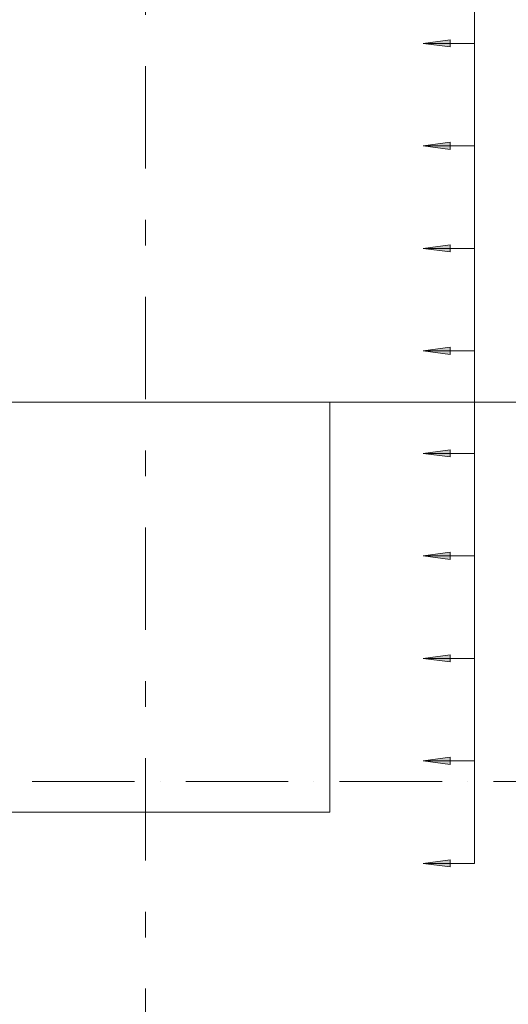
# Model space of a CAD drawing. Header units: millimetres. Extents: x -25607 to 9385, y 1894 to 10168.
# Tile 3 of 181: x -24118 to -23641, y 5782 to 6743. Entities that reach past the tile are written whole.
import ezdxf

# ---------------------------------------------------------------- set-up
doc = ezdxf.new("R2010")
doc.units = ezdxf.units.MM
doc.linetypes.add('Čerchovaná', pattern=[150, 100, -25, 0, -25])
doc.linetypes.add('Čára osnovy', pattern=[225, 100, -50, 25, -50])
for name, color, linetype, lineweight in [('A-ANNO-DIMS', 211, 'Continuous', 5), ('A-ANNO-DIMS-25', 211, 'Continuous', 5), ('A-FLOR-LEVL', 51, 'Continuous', 5), ('S-BEAM', 12, 'Continuous', 9), ('S-GRID', 1, 'Continuous', 5)]:
    doc.layers.add(name, color=color, linetype=linetype, lineweight=lineweight)
doc.styles.add('Arial_1', font='arial.ttf', dxfattribs={"height": 62.5})
doc.dimstyles.new('Výztuž_kusy__řezy_', dxfattribs={"dimscale": 304.8, "dimtxt": 0.18, "dimasz": 0, "dimexe": 0, "dimexo": 0.0625, "dimgap": 0.082021, "dimtad": 1, "dimdec": 0, "dimzin": 0, "dimdsep": 46, "dimtxsty": 'Arial_1', "dimblk1": 'NONE', "dimblk2": 'NONE', "dimsah": 1, "dimcen": 0.09, "dimazin": 0, "dimtfac": 1, "dimtdec": 4, "dimtix": 1, "dimtmove": 0, "dimatfit": 3, "dimfxl": 0.164042, "dimfxlon": 1, "dimtvp": 1, "dimtfill": 1, "dimtolj": 1, "dimtzin": 0, "dimarcsym": 2})

# ---------------------------------------------------------------- blocks, each defined once
blk = doc.blocks.new('DIMBLOCK213-V4')
at = {"layer": 'A-ANNO-DIMS-25'}
for points in [[(-23724.01, 6020), (-23697.72, 6016.54), (-23697.72, 6023.46)], [(-23724.01, 5920), (-23697.72, 5916.54), (-23697.72, 5923.46)]]:
    blk.add_hatch(color=256, dxfattribs=at).paths.add_polyline_path(points)
for p, q in [((-23697.72, 6023.46), (-23724.01, 6020)), ((-23697.72, 6016.54), (-23697.72, 6023.46)), ((-23724.01, 6020), (-23697.72, 6016.54)), ((-23674.01, 6020), (-23724.01, 6020)), ((-23674.01, 5920), (-23674.01, 6020)), ((-23674.01, 6020), (-23674.01, 6020)), ((-23697.72, 5923.46), (-23724.01, 5920)), ((-23724.01, 5920), (-23697.72, 5916.54)), ((-23674.01, 5920), (-23724.01, 5920)), ((-23697.72, 5916.54), (-23697.72, 5923.46)), ((-23674.01, 5920), (-23674.01, 5920))]:
    blk.add_line(p, q, dxfattribs=at)
blk = doc.blocks.new('_None')
blk = doc.blocks.new('DIMBLOCK214-V4')
at = {"layer": 'A-ANNO-DIMS-25'}
for points in [[(-23724.01, 6120), (-23697.72, 6116.54), (-23697.72, 6123.46)], [(-23724.01, 6020), (-23697.72, 6016.54), (-23697.72, 6023.46)]]:
    blk.add_hatch(color=256, dxfattribs=at).paths.add_polyline_path(points)
for p, q in [((-23697.72, 6123.46), (-23724.01, 6120)), ((-23724.01, 6120), (-23697.72, 6116.54)), ((-23674.01, 6120), (-23724.01, 6120)), ((-23697.72, 6116.54), (-23697.72, 6123.46)), ((-23674.01, 6020), (-23674.01, 6120)), ((-23674.01, 6120), (-23674.01, 6120)), ((-23697.72, 6023.46), (-23724.01, 6020)), ((-23697.72, 6016.54), (-23697.72, 6023.46)), ((-23724.01, 6020), (-23697.72, 6016.54)), ((-23674.01, 6020), (-23724.01, 6020)), ((-23674.01, 6020), (-23674.01, 6020))]:
    blk.add_line(p, q, dxfattribs=at)
blk = doc.blocks.new('DIMBLOCK215-V4')
at = {"layer": 'A-ANNO-DIMS-25'}
for points in [[(-23724.01, 6220), (-23697.72, 6216.54), (-23697.72, 6223.46)], [(-23724.01, 6120), (-23697.72, 6116.54), (-23697.72, 6123.46)]]:
    blk.add_hatch(color=256, dxfattribs=at).paths.add_polyline_path(points)
for p, q in [((-23697.72, 6223.46), (-23724.01, 6220)), ((-23724.01, 6220), (-23697.72, 6216.54)), ((-23674.01, 6220), (-23724.01, 6220)), ((-23697.72, 6216.54), (-23697.72, 6223.46)), ((-23674.01, 6120), (-23674.01, 6220)), ((-23674.01, 6220), (-23674.01, 6220)), ((-23697.72, 6123.46), (-23724.01, 6120)), ((-23724.01, 6120), (-23697.72, 6116.54)), ((-23674.01, 6120), (-23724.01, 6120)), ((-23697.72, 6116.54), (-23697.72, 6123.46)), ((-23674.01, 6120), (-23674.01, 6120))]:
    blk.add_line(p, q, dxfattribs=at)
blk = doc.blocks.new('DIMBLOCK216-V4')
at = {"layer": 'A-ANNO-DIMS-25'}
for points in [[(-23724.01, 6320), (-23697.72, 6316.54), (-23697.72, 6323.46)], [(-23724.01, 6220), (-23697.72, 6216.54), (-23697.72, 6223.46)]]:
    blk.add_hatch(color=256, dxfattribs=at).paths.add_polyline_path(points)
for p, q in [((-23697.72, 6323.46), (-23724.01, 6320)), ((-23697.72, 6316.54), (-23697.72, 6323.46)), ((-23724.01, 6320), (-23697.72, 6316.54)), ((-23674.01, 6320), (-23724.01, 6320)), ((-23674.01, 6220), (-23674.01, 6320)), ((-23674.01, 6320), (-23674.01, 6320)), ((-23697.72, 6223.46), (-23724.01, 6220)), ((-23724.01, 6220), (-23697.72, 6216.54)), ((-23674.01, 6220), (-23724.01, 6220)), ((-23697.72, 6216.54), (-23697.72, 6223.46)), ((-23674.01, 6220), (-23674.01, 6220))]:
    blk.add_line(p, q, dxfattribs=at)
blk = doc.blocks.new('DIMBLOCK217-V4')
at = {"layer": 'A-ANNO-DIMS-25'}
for points in [[(-23724.01, 6420), (-23697.72, 6416.54), (-23697.72, 6423.46)], [(-23724.01, 6320), (-23697.72, 6316.54), (-23697.72, 6323.46)]]:
    blk.add_hatch(color=256, dxfattribs=at).paths.add_polyline_path(points)
for p, q in [((-23697.72, 6423.46), (-23724.01, 6420)), ((-23724.01, 6420), (-23697.72, 6416.54)), ((-23674.01, 6420), (-23724.01, 6420)), ((-23697.72, 6416.54), (-23697.72, 6423.46)), ((-23674.01, 6320), (-23674.01, 6420)), ((-23674.01, 6420), (-23674.01, 6420)), ((-23697.72, 6323.46), (-23724.01, 6320)), ((-23697.72, 6316.54), (-23697.72, 6323.46)), ((-23724.01, 6320), (-23697.72, 6316.54)), ((-23674.01, 6320), (-23724.01, 6320)), ((-23674.01, 6320), (-23674.01, 6320))]:
    blk.add_line(p, q, dxfattribs=at)
blk = doc.blocks.new('DIMBLOCK218-V4')
at = {"layer": 'A-ANNO-DIMS-25'}
for points in [[(-23724.01, 6520), (-23697.72, 6516.54), (-23697.72, 6523.46)], [(-23724.01, 6420), (-23697.72, 6416.54), (-23697.72, 6423.46)]]:
    blk.add_hatch(color=256, dxfattribs=at).paths.add_polyline_path(points)
for p, q in [((-23697.72, 6523.46), (-23724.01, 6520)), ((-23697.72, 6516.54), (-23697.72, 6523.46)), ((-23724.01, 6520), (-23697.72, 6516.54)), ((-23674.01, 6520), (-23724.01, 6520)), ((-23674.01, 6420), (-23674.01, 6520)), ((-23674.01, 6520), (-23674.01, 6520)), ((-23697.72, 6423.46), (-23724.01, 6420)), ((-23724.01, 6420), (-23697.72, 6416.54)), ((-23674.01, 6420), (-23724.01, 6420)), ((-23697.72, 6416.54), (-23697.72, 6423.46)), ((-23674.01, 6420), (-23674.01, 6420))]:
    blk.add_line(p, q, dxfattribs=at)
blk = doc.blocks.new('DIMBLOCK219-V4')
at = {"layer": 'A-ANNO-DIMS-25'}
for points in [[(-23724.01, 6620), (-23697.72, 6616.54), (-23697.72, 6623.46)], [(-23724.01, 6520), (-23697.72, 6516.54), (-23697.72, 6523.46)]]:
    blk.add_hatch(color=256, dxfattribs=at).paths.add_polyline_path(points)
for p, q in [((-23697.72, 6623.46), (-23724.01, 6620)), ((-23724.01, 6620), (-23697.72, 6616.54)), ((-23674.01, 6620), (-23724.01, 6620)), ((-23697.72, 6616.54), (-23697.72, 6623.46)), ((-23674.01, 6520), (-23674.01, 6620)), ((-23674.01, 6620), (-23674.01, 6620)), ((-23697.72, 6523.46), (-23724.01, 6520)), ((-23697.72, 6516.54), (-23697.72, 6523.46)), ((-23724.01, 6520), (-23697.72, 6516.54)), ((-23674.01, 6520), (-23724.01, 6520)), ((-23674.01, 6520), (-23674.01, 6520))]:
    blk.add_line(p, q, dxfattribs=at)
blk = doc.blocks.new('DIMBLOCK220-V4')
at = {"layer": 'A-ANNO-DIMS-25'}
for points in [[(-23724.01, 6720), (-23697.72, 6716.54), (-23697.72, 6723.46)], [(-23724.01, 6620), (-23697.72, 6616.54), (-23697.72, 6623.46)]]:
    blk.add_hatch(color=256, dxfattribs=at).paths.add_polyline_path(points)
for p, q in [((-23697.72, 6723.46), (-23724.01, 6720)), ((-23724.01, 6720), (-23697.72, 6716.54)), ((-23674.01, 6720), (-23724.01, 6720)), ((-23697.72, 6716.54), (-23697.72, 6723.46)), ((-23674.01, 6620), (-23674.01, 6720)), ((-23674.01, 6720), (-23674.01, 6720)), ((-23697.72, 6623.46), (-23724.01, 6620)), ((-23724.01, 6620), (-23697.72, 6616.54)), ((-23674.01, 6620), (-23724.01, 6620)), ((-23697.72, 6616.54), (-23697.72, 6623.46)), ((-23674.01, 6620), (-23674.01, 6620))]:
    blk.add_line(p, q, dxfattribs=at)
blk = doc.blocks.new('DIMBLOCK221-V4')
at = {"layer": 'A-ANNO-DIMS-25'}
for points in [[(-23724.01, 6820), (-23697.72, 6816.54), (-23697.72, 6823.46)], [(-23724.01, 6720), (-23697.72, 6716.54), (-23697.72, 6723.46)]]:
    blk.add_hatch(color=256, dxfattribs=at).paths.add_polyline_path(points)
for p, q in [((-23697.72, 6823.46), (-23724.01, 6820)), ((-23697.72, 6816.54), (-23697.72, 6823.46)), ((-23724.01, 6820), (-23697.72, 6816.54)), ((-23674.01, 6820), (-23724.01, 6820)), ((-23674.01, 6720), (-23674.01, 6820)), ((-23674.01, 6820), (-23674.01, 6820)), ((-23697.72, 6723.46), (-23724.01, 6720)), ((-23724.01, 6720), (-23697.72, 6716.54)), ((-23674.01, 6720), (-23724.01, 6720)), ((-23697.72, 6716.54), (-23697.72, 6723.46)), ((-23674.01, 6720), (-23674.01, 6720))]:
    blk.add_line(p, q, dxfattribs=at)
blk = doc.blocks.new('DIMBLOCK240-V4')
at = {"layer": 'A-ANNO-DIMS-25'}
for points in [[(-23724.01, 8620), (-23697.72, 8616.54), (-23697.72, 8623.46)], [(-23724.01, 8520), (-23697.72, 8516.54), (-23697.72, 8523.46)], [(-23724.01, 8420), (-23697.72, 8416.54), (-23697.72, 8423.46)], [(-23724.01, 8320), (-23697.72, 8316.54), (-23697.72, 8323.46)], [(-23724.01, 8220), (-23697.72, 8216.54), (-23697.72, 8223.46)], [(-23724.01, 8120), (-23697.72, 8116.54), (-23697.72, 8123.46)], [(-23724.01, 8020), (-23697.72, 8016.54), (-23697.72, 8023.46)], [(-23724.01, 7920), (-23697.72, 7916.54), (-23697.72, 7923.46)], [(-23724.01, 7820), (-23697.72, 7816.54), (-23697.72, 7823.46)], [(-23724.01, 7720), (-23697.72, 7716.54), (-23697.72, 7723.46)], [(-23724.01, 7620), (-23697.72, 7616.54), (-23697.72, 7623.46)], [(-23724.01, 7520), (-23697.72, 7516.54), (-23697.72, 7523.46)], [(-23724.01, 7420), (-23697.72, 7416.54), (-23697.72, 7423.46)], [(-23724.01, 7320), (-23697.72, 7316.54), (-23697.72, 7323.46)], [(-23724.01, 7220), (-23697.72, 7216.54), (-23697.72, 7223.46)], [(-23724.01, 7120), (-23697.72, 7116.54), (-23697.72, 7123.46)], [(-23724.01, 7020), (-23697.72, 7016.54), (-23697.72, 7023.46)], [(-23724.01, 6920), (-23697.72, 6916.54), (-23697.72, 6923.46)], [(-23724.01, 6820), (-23697.72, 6816.54), (-23697.72, 6823.46)], [(-23724.01, 6720), (-23697.72, 6716.54), (-23697.72, 6723.46)], [(-23724.01, 6620), (-23697.72, 6616.54), (-23697.72, 6623.46)], [(-23724.01, 6520), (-23697.72, 6516.54), (-23697.72, 6523.46)], [(-23724.01, 6420), (-23697.72, 6416.54), (-23697.72, 6423.46)], [(-23724.01, 6320), (-23697.72, 6316.54), (-23697.72, 6323.46)], [(-23724.01, 6220), (-23697.72, 6216.54), (-23697.72, 6223.46)], [(-23724.01, 6120), (-23697.72, 6116.54), (-23697.72, 6123.46)], [(-23724.01, 6020), (-23697.72, 6016.54), (-23697.72, 6023.46)], [(-23724.01, 5920), (-23697.72, 5916.54), (-23697.72, 5923.46)]]:
    blk.add_hatch(color=256, dxfattribs=at).paths.add_polyline_path(points)
for p, q in [((-23697.72, 8623.46), (-23724.01, 8620)), ((-23724.01, 8620), (-23697.72, 8616.54)), ((-23674.01, 8620), (-23724.01, 8620)), ((-23697.72, 8616.54), (-23697.72, 8623.46)), ((-23674.01, 5920), (-23674.01, 8620)), ((-23674.01, 8520), (-23674.01, 8620)), ((-23674.01, 8620), (-23674.01, 8620)), ((-23697.72, 8523.46), (-23724.01, 8520)), ((-23697.72, 8516.54), (-23697.72, 8523.46)), ((-23724.01, 8520), (-23697.72, 8516.54)), ((-23674.01, 8520), (-23724.01, 8520)), ((-23674.01, 8420), (-23674.01, 8520)), ((-23674.01, 8520), (-23674.01, 8520)), ((-23697.72, 8423.46), (-23724.01, 8420)), ((-23724.01, 8420), (-23697.72, 8416.54)), ((-23674.01, 8420), (-23724.01, 8420)), ((-23697.72, 8416.54), (-23697.72, 8423.46)), ((-23674.01, 8320), (-23674.01, 8420)), ((-23674.01, 8420), (-23674.01, 8420)), ((-23697.72, 8323.46), (-23724.01, 8320)), ((-23724.01, 8320), (-23697.72, 8316.54)), ((-23674.01, 8320), (-23724.01, 8320)), ((-23697.72, 8316.54), (-23697.72, 8323.46)), ((-23674.01, 8220), (-23674.01, 8320)), ((-23674.01, 8320), (-23674.01, 8320)), ((-23697.72, 8223.46), (-23724.01, 8220)), ((-23697.72, 8216.54), (-23697.72, 8223.46)), ((-23724.01, 8220), (-23697.72, 8216.54)), ((-23674.01, 8220), (-23724.01, 8220)), ((-23674.01, 8120), (-23674.01, 8220)), ((-23674.01, 8220), (-23674.01, 8220)), ((-23697.72, 8123.46), (-23724.01, 8120)), ((-23724.01, 8120), (-23697.72, 8116.54)), ((-23674.01, 8120), (-23724.01, 8120)), ((-23697.72, 8116.54), (-23697.72, 8123.46)), ((-23674.01, 8020), (-23674.01, 8120)), ((-23674.01, 8120), (-23674.01, 8120)), ((-23697.72, 8023.46), (-23724.01, 8020)), ((-23697.72, 8016.54), (-23697.72, 8023.46)), ((-23724.01, 8020), (-23697.72, 8016.54)), ((-23674.01, 8020), (-23724.01, 8020)), ((-23674.01, 7920), (-23674.01, 8020)), ((-23674.01, 8020), (-23674.01, 8020)), ((-23697.72, 7923.46), (-23724.01, 7920)), ((-23724.01, 7920), (-23697.72, 7916.54)), ((-23674.01, 7920), (-23724.01, 7920)), ((-23697.72, 7916.54), (-23697.72, 7923.46)), ((-23674.01, 7820), (-23674.01, 7920)), ((-23674.01, 7920), (-23674.01, 7920)), ((-23697.72, 7823.46), (-23724.01, 7820)), ((-23724.01, 7820), (-23697.72, 7816.54)), ((-23674.01, 7820), (-23724.01, 7820)), ((-23697.72, 7816.54), (-23697.72, 7823.46)), ((-23674.01, 7720), (-23674.01, 7820)), ((-23674.01, 7820), (-23674.01, 7820)), ((-23697.72, 7723.46), (-23724.01, 7720)), ((-23697.72, 7716.54), (-23697.72, 7723.46)), ((-23724.01, 7720), (-23697.72, 7716.54)), ((-23674.01, 7720), (-23724.01, 7720)), ((-23674.01, 7620), (-23674.01, 7720)), ((-23674.01, 7720), (-23674.01, 7720)), ((-23697.72, 7623.46), (-23724.01, 7620)), ((-23724.01, 7620), (-23697.72, 7616.54)), ((-23674.01, 7620), (-23724.01, 7620)), ((-23697.72, 7616.54), (-23697.72, 7623.46)), ((-23674.01, 7520), (-23674.01, 7620)), ((-23674.01, 7620), (-23674.01, 7620)), ((-23697.72, 7523.46), (-23724.01, 7520)), ((-23697.72, 7516.54), (-23697.72, 7523.46)), ((-23724.01, 7520), (-23697.72, 7516.54)), ((-23674.01, 7520), (-23724.01, 7520)), ((-23674.01, 7420), (-23674.01, 7520)), ((-23674.01, 7520), (-23674.01, 7520)), ((-23697.72, 7423.46), (-23724.01, 7420)), ((-23724.01, 7420), (-23697.72, 7416.54)), ((-23674.01, 7420), (-23724.01, 7420)), ((-23697.72, 7416.54), (-23697.72, 7423.46)), ((-23674.01, 7320), (-23674.01, 7420)), ((-23674.01, 7420), (-23674.01, 7420)), ((-23697.72, 7323.46), (-23724.01, 7320)), ((-23724.01, 7320), (-23697.72, 7316.54)), ((-23674.01, 7320), (-23724.01, 7320)), ((-23697.72, 7316.54), (-23697.72, 7323.46)), ((-23674.01, 7220), (-23674.01, 7320)), ((-23674.01, 7320), (-23674.01, 7320)), ((-23697.72, 7223.46), (-23724.01, 7220)), ((-23724.01, 7220), (-23697.72, 7216.54)), ((-23674.01, 7220), (-23724.01, 7220)), ((-23697.72, 7216.54), (-23697.72, 7223.46)), ((-23674.01, 7120), (-23674.01, 7220)), ((-23674.01, 7220), (-23674.01, 7220)), ((-23697.72, 7123.46), (-23724.01, 7120)), ((-23724.01, 7120), (-23697.72, 7116.54)), ((-23674.01, 7120), (-23724.01, 7120)), ((-23697.72, 7116.54), (-23697.72, 7123.46)), ((-23674.01, 7020), (-23674.01, 7120)), ((-23674.01, 7120), (-23674.01, 7120)), ((-23697.72, 7023.46), (-23724.01, 7020)), ((-23697.72, 7016.54), (-23697.72, 7023.46)), ((-23724.01, 7020), (-23697.72, 7016.54)), ((-23674.01, 7020), (-23724.01, 7020)), ((-23674.01, 6920), (-23674.01, 7020)), ((-23674.01, 7020), (-23674.01, 7020)), ((-23697.72, 6923.46), (-23724.01, 6920)), ((-23724.01, 6920), (-23697.72, 6916.54)), ((-23674.01, 6920), (-23724.01, 6920)), ((-23697.72, 6916.54), (-23697.72, 6923.46)), ((-23674.01, 6820), (-23674.01, 6920)), ((-23674.01, 6920), (-23674.01, 6920)), ((-23697.72, 6823.46), (-23724.01, 6820)), ((-23697.72, 6816.54), (-23697.72, 6823.46)), ((-23724.01, 6820), (-23697.72, 6816.54)), ((-23674.01, 6820), (-23724.01, 6820)), ((-23674.01, 6720), (-23674.01, 6820)), ((-23674.01, 6820), (-23674.01, 6820)), ((-23697.72, 6723.46), (-23724.01, 6720)), ((-23724.01, 6720), (-23697.72, 6716.54)), ((-23674.01, 6720), (-23724.01, 6720)), ((-23697.72, 6716.54), (-23697.72, 6723.46)), ((-23674.01, 6620), (-23674.01, 6720)), ((-23674.01, 6720), (-23674.01, 6720)), ((-23697.72, 6623.46), (-23724.01, 6620)), ((-23724.01, 6620), (-23697.72, 6616.54)), ((-23674.01, 6620), (-23724.01, 6620)), ((-23697.72, 6616.54), (-23697.72, 6623.46)), ((-23674.01, 6520), (-23674.01, 6620)), ((-23674.01, 6620), (-23674.01, 6620)), ((-23697.72, 6523.46), (-23724.01, 6520)), ((-23697.72, 6516.54), (-23697.72, 6523.46)), ((-23724.01, 6520), (-23697.72, 6516.54)), ((-23674.01, 6520), (-23724.01, 6520)), ((-23674.01, 6420), (-23674.01, 6520)), ((-23674.01, 6520), (-23674.01, 6520)), ((-23697.72, 6423.46), (-23724.01, 6420)), ((-23724.01, 6420), (-23697.72, 6416.54)), ((-23674.01, 6420), (-23724.01, 6420)), ((-23697.72, 6416.54), (-23697.72, 6423.46)), ((-23674.01, 6320), (-23674.01, 6420)), ((-23674.01, 6420), (-23674.01, 6420)), ((-23697.72, 6323.46), (-23724.01, 6320)), ((-23697.72, 6316.54), (-23697.72, 6323.46)), ((-23724.01, 6320), (-23697.72, 6316.54)), ((-23674.01, 6320), (-23724.01, 6320)), ((-23674.01, 6220), (-23674.01, 6320)), ((-23674.01, 6320), (-23674.01, 6320)), ((-23697.72, 6223.46), (-23724.01, 6220)), ((-23724.01, 6220), (-23697.72, 6216.54)), ((-23674.01, 6220), (-23724.01, 6220)), ((-23697.72, 6216.54), (-23697.72, 6223.46)), ((-23674.01, 6120), (-23674.01, 6220)), ((-23674.01, 6220), (-23674.01, 6220)), ((-23697.72, 6123.46), (-23724.01, 6120)), ((-23724.01, 6120), (-23697.72, 6116.54)), ((-23674.01, 6120), (-23724.01, 6120)), ((-23697.72, 6116.54), (-23697.72, 6123.46)), ((-23674.01, 6020), (-23674.01, 6120)), ((-23674.01, 6120), (-23674.01, 6120)), ((-23697.72, 6023.46), (-23724.01, 6020)), ((-23697.72, 6016.54), (-23697.72, 6023.46)), ((-23724.01, 6020), (-23697.72, 6016.54)), ((-23674.01, 6020), (-23724.01, 6020)), ((-23674.01, 5920), (-23674.01, 6020)), ((-23674.01, 6020), (-23674.01, 6020)), ((-23697.72, 5923.46), (-23724.01, 5920)), ((-23724.01, 5920), (-23697.72, 5916.54)), ((-23674.01, 5920), (-23724.01, 5920)), ((-23697.72, 5916.54), (-23697.72, 5923.46)), ((-23674.01, 5920), (-23674.01, 5920))]:
    blk.add_line(p, q, dxfattribs=at)

msp = doc.modelspace()

# ---------------------------------------------------------------- linework, layer by layer
at = {"layer": 'A-FLOR-LEVL', "linetype": 'Čerchovaná'}
msp.add_line((-25606.81, 6000), (-4574.67, 6000), dxfattribs=at)
at = {"layer": 'S-BEAM'}
for p, q in [((-24130, 6370), (-18195, 6370)), ((-18195, 6370), (-23815, 6370)), ((-23815, 6370), (-23815, 5970)), ((-24130, 5970), (-23815, 5970))]:
    msp.add_line(p, q, dxfattribs=at)
at = {"layer": 'S-GRID', "linetype": 'Čára osnovy', "lineweight": 9}
msp.add_line((-23995, 4797.76), (-23995, 9992.7), dxfattribs=at)

# ---------------------------------------------------------------- dimensions: what is measured, and where the dimension line sits
at = {"layer": 'A-ANNO-DIMS'}
for base, p1, p2, text, override, picture, middle in [((-23674.01, 8620), (-23724.01, 5920), (-23724.01, 8620), '100 2700', {"dimpost": '<>', "dimblk1": 'None', "dimblk2": 'None', "dimsah": 1, "dimfxl": 2700}, 'DIMBLOCK240-V4', (-23730.92, 7270)), ((-23674.01, 6820), (-23724.01, 6720), (-23724.01, 6820), ' ', {"dimpost": '<>', "dimfxl": 100}, 'DIMBLOCK221-V4', (-23674.01, 6770)), ((-23674.01, 6720), (-23724.01, 6620), (-23724.01, 6720), ' ', {"dimpost": '<>', "dimfxl": 100}, 'DIMBLOCK220-V4', (-23674.01, 6670)), ((-23674.01, 6620), (-23724.01, 6520), (-23724.01, 6620), ' ', {"dimpost": '<>', "dimfxl": 100}, 'DIMBLOCK219-V4', (-23674.01, 6570)), ((-23674.01, 6520), (-23724.01, 6420), (-23724.01, 6520), ' ', {"dimpost": '<>', "dimfxl": 100}, 'DIMBLOCK218-V4', (-23674.01, 6470)), ((-23674.01, 6420), (-23724.01, 6320), (-23724.01, 6420), ' ', {"dimpost": '<>', "dimfxl": 100}, 'DIMBLOCK217-V4', (-23674.01, 6370)), ((-23674.01, 6320), (-23724.01, 6220), (-23724.01, 6320), ' ', {"dimpost": '<>', "dimfxl": 100}, 'DIMBLOCK216-V4', (-23674.01, 6270)), ((-23674.01, 6220), (-23724.01, 6120), (-23724.01, 6220), ' ', {"dimpost": '<>', "dimfxl": 100}, 'DIMBLOCK215-V4', (-23674.01, 6170)), ((-23674.01, 6120), (-23724.01, 6020), (-23724.01, 6120), ' ', {"dimpost": '<>', "dimfxl": 100}, 'DIMBLOCK214-V4', (-23674.01, 6070)), ((-23674.01, 6020), (-23724.01, 5920), (-23724.01, 6020), ' ', {"dimpost": '<>', "dimfxl": 100}, 'DIMBLOCK213-V4', (-23674.01, 5970))]:
    dim = msp.add_linear_dim(base=base, p1=p1, p2=p2, angle=90, text=text, dimstyle='Výztuž_kusy__řezy_', override=override, dxfattribs=at)
    dim.commit()
    dim.dimension.update_dxf_attribs({"geometry": picture, "text_midpoint": middle})

doc.saveas('drawing.dxf')
